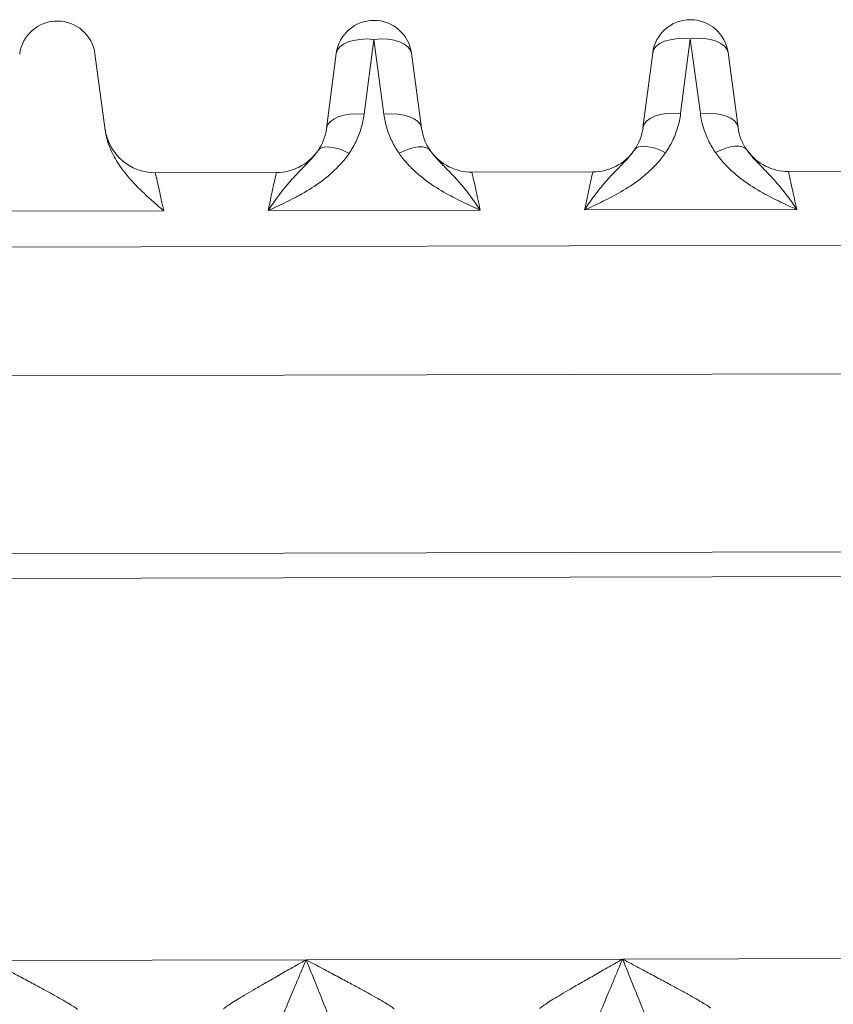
# Model space of a CAD drawing. Header units: inches. Extents: x 1 to 669, y 0 to 417.
# Tile 249 of 256: x 322.193 to 322.793, y 289.551 to 290.278. Entities that reach past the tile are written whole.
import ezdxf

# ---------------------------------------------------------------- set-up
doc = ezdxf.new("R2010")
doc.units = ezdxf.units.IN
doc.header["$LTSCALE"] = 12
doc.header["$MEASUREMENT"] = 0
doc.layers.get('0').update_dxf_attribs({"linetype": 'CONTINUOUS'})
doc.layers.add('X', color=1, linetype='CONTINUOUS')

# ---------------------------------------------------------------- blocks, each defined once
blk = doc.blocks.new('GASTRAIN RIGHT')
at = {"layer": 'X', "lineweight": 0}
for p, q in [((301.86446, 302.86632), (301.87162, 302.92159)), ((301.87162, 302.92159), (301.87901, 302.86635)), ((302.09803, 302.86681), (302.10519, 302.92208)), ((302.10519, 302.92208), (302.11258, 302.86684)), ((301.66586, 302.9108), (301.6734, 302.85448)), ((301.84385, 302.91117), (301.8367, 302.85591)), ((301.90682, 302.85606), (301.89943, 302.91129)), ((302.07742, 302.91166), (302.07026, 302.8564)), ((302.14039, 302.85654), (302.133, 302.91178)), ((301.79971, 302.82334), (301.71037, 302.82315)), ((302.03328, 302.82383), (301.94394, 302.82364)), ((302.30501, 302.8244), (302.17751, 302.82413)), ((301.71658, 302.79514), (301.56005, 302.79481)), ((301.95015, 302.79563), (301.79362, 302.7953)), ((302.18372, 302.79611), (302.02719, 302.79579)), ((302.30607, 302.76981), (300.63434, 302.76631)), ((302.35166, 302.67501), (300.62671, 302.6714)), ((304.77799, 302.5488), (300.36824, 302.53957)), ((304.77803, 302.5306), (300.36828, 302.52138)), ((301.58809, 302.24208), (301.82166, 302.24256)), ((301.82166, 302.24256), (302.05522, 302.24305)), ((302.05522, 302.24305), (302.28879, 302.24354))]:
    blk.add_line(p, q, dxfattribs=at)
for centre, radius, start, end in [((302.10522, 302.90806), 0.02803, 7.61986, 172.61986), ((301.63808, 302.90709), 0.02803, 7.61986, 172.61986), ((301.87165, 302.90757), 0.02803, 7.61986, 172.61986), ((301.71029, 302.86052), 0.03737, 187.62014, 270.11992), ((301.79964, 302.86071), 0.03737, 270.11981, 323.73491), ((301.94386, 302.86101), 0.03737, 216.48756, 270.11992), ((302.0332, 302.8612), 0.03737, 270.11981, 323.73491), ((302.17743, 302.8615), 0.03737, 216.48756, 270.11992)]:
    blk.add_arc(centre, radius, start, end, dxfattribs=at)
for centre, major_axis, start_param, end_param in [((301.87165, 302.90757), (-0.0278, 0.0036), -1.505487, 0), ((301.87165, 302.90757), (0.02778, 0.00372), 0, 1.505487), ((302.10522, 302.90806), (-0.0278, 0.0036), -1.505487, 0), ((302.10522, 302.90806), (0.02778, 0.00372), 0, 1.505487), ((301.86449, 302.85231), (-0.0278, 0.0036), -1.505487, -0.000002), ((301.87904, 302.85234), (0.02778, 0.00372), 0.000002, 1.505487), ((302.09806, 302.8528), (-0.0278, 0.0036), -1.505487, -0.000002), ((302.11261, 302.85283), (0.02778, 0.00372), 0.000002, 1.505487)]:
    blk.add_ellipse(centre, major_axis=major_axis, ratio=0.496782, start_param=start_param, end_param=end_param, dxfattribs=at)
at = {"layer": 'X', "lineweight": 0, "extrusion": (-2.22623e-16, 3.38107e-18, -1)}
for centre in [(301.94448, 302.86137), (302.17804, 302.86185)]:
    blk.add_ellipse(centre, major_axis=(-0.03307, -0.01888), ratio=0.990041, start_param=-0.086254, end_param=0.382107, dxfattribs=at)
at = {"layer": 'X', "lineweight": 0, "extrusion": (-2.23014e-16, -3.96975e-18, -1)}
for centre in [(302.03266, 302.86152), (301.79909, 302.86103)]:
    blk.add_ellipse(centre, major_axis=(-0.03284, 0.01913), ratio=0.991023, start_param=-3.53686, end_param=-3.068074, dxfattribs=at)
at = {"layer": 'X', "lineweight": 0, "extrusion": (-1.5054e-16, 1.04339e-16, -1)}
for centre in [(301.85339, 302.82345), (302.08695, 302.82394)]:
    blk.add_ellipse(centre, major_axis=(-0.02304, 0.01597), ratio=0.428169, start_param=-0.000004, end_param=1.28097, dxfattribs=at)
at = {"layer": 'X', "lineweight": 0, "extrusion": (-2.16817e-16, -4.15473e-19, -1)}
blk.add_ellipse((301.89027, 302.82353), major_axis=(0.02297, 0.01606), ratio=0.428192, start_param=-1.28099, end_param=-0.000026, dxfattribs=at)
at = {"layer": 'X', "lineweight": 0, "extrusion": (-2.16817e-16, -4.15472e-19, -1)}
blk.add_ellipse((302.12383, 302.82402), major_axis=(0.02297, 0.01606), ratio=0.428192, start_param=-1.28099, end_param=-0.000026, dxfattribs=at)
at = {"layer": 'X', "lineweight": 0}
for points in [[(301.85335, 302.83747), (301.85532, 302.8403), (301.85876, 302.84621), (301.86253, 302.85587), (301.86399, 302.86276), (301.86446, 302.86632)], [(301.87901, 302.86635), (301.8795, 302.86279), (301.88099, 302.8559), (301.88481, 302.84625), (301.88827, 302.84036), (301.89024, 302.83754)], [(302.08692, 302.83796), (302.08888, 302.84079), (302.09232, 302.8467), (302.09609, 302.85636), (302.09755, 302.86325), (302.09803, 302.86681)], [(302.11258, 302.86684), (302.11307, 302.86328), (302.11456, 302.85639), (302.11837, 302.84674), (302.12183, 302.84085), (302.12381, 302.83803)], [(301.6734, 302.85448), (301.67386, 302.85103), (301.6756, 302.84385), (301.68124, 302.8321), (301.69006, 302.82001), (301.70189, 302.80779), (301.71149, 302.79947), (301.71658, 302.79514)]]:
    blk.add_open_spline(points, degree=3, dxfattribs=at)
for points, knots in [([(301.83035, 302.83942), (301.82929, 302.8379), (301.82811, 302.83638), (301.82678, 302.83482), (301.82621, 302.83415), (301.82562, 302.83347), (301.82499, 302.83278), (301.82301, 302.8306), (301.82076, 302.82832), (301.81838, 302.82589), (301.81827, 302.82578), (301.81816, 302.82567), (301.81805, 302.82556), (301.81555, 302.82302), (301.81292, 302.8203), (301.81022, 302.81726), (301.81007, 302.81709), (301.80993, 302.81693), (301.80978, 302.81676), (301.80722, 302.81385), (301.80461, 302.81064), (301.80198, 302.80717), (301.80181, 302.80694), (301.80163, 302.80671), (301.80146, 302.80648), (301.79885, 302.80302), (301.79622, 302.79932), (301.79362, 302.7953)], [0, 0, 0, 0, 0.1396015, 0.1396015, 0.1396015, 0.2, 0.2, 0.2, 0.3913699, 0.3913699, 0.3913699, 0.4, 0.4, 0.4, 0.6, 0.6, 0.6, 0.6109429, 0.6109429, 0.6109429, 0.8, 0.8, 0.8, 0.8125998, 0.8125998, 0.8125998, 1, 1, 1, 1]), ([(301.79362, 302.7953), (301.79762, 302.79709), (301.80159, 302.7989), (301.80995, 302.80294), (301.81434, 302.80519), (301.82353, 302.81041), (301.8283, 302.81344), (301.83555, 302.8188), (301.8382, 302.82096), (301.84297, 302.82526), (301.84514, 302.82742), (301.84941, 302.83216), (301.85148, 302.83477), (301.85335, 302.83747)], [0, 0, 0, 0, 0.173441, 0.173441, 0.369435, 0.369435, 0.594296, 0.594296, 0.733106, 0.733106, 0.859842, 0.859842, 1, 1, 1, 1]), ([(301.89024, 302.83754), (301.89205, 302.83495), (301.89405, 302.83245), (301.89832, 302.82771), (301.90058, 302.82547), (301.90543, 302.82113), (301.90805, 302.81901), (301.9153, 302.81367), (301.92013, 302.81064), (301.92939, 302.80543), (301.93379, 302.8032), (301.94217, 302.79919), (301.94615, 302.7974), (301.95015, 302.79563)], [0, 0, 0, 0, 0.134939, 0.134939, 0.26689, 0.26689, 0.403716, 0.403716, 0.630452, 0.630452, 0.826698, 0.826698, 1, 1, 1, 1]), ([(301.95015, 302.79563), (301.94752, 302.79966), (301.94488, 302.80334), (301.94227, 302.80677), (301.94205, 302.80706), (301.94183, 302.80735), (301.94161, 302.80763), (301.93899, 302.81104), (301.93642, 302.81418), (301.9339, 302.81702), (301.9337, 302.81725), (301.9335, 302.81747), (301.93331, 302.81769), (301.9306, 302.8207), (301.92797, 302.82338), (301.92548, 302.8259), (301.92539, 302.826), (301.92529, 302.82609), (301.92519, 302.82619), (301.92281, 302.82859), (301.92056, 302.83085), (301.91858, 302.83302), (301.91792, 302.83375), (301.91728, 302.83447), (301.91668, 302.83518), (301.91541, 302.83667), (301.91426, 302.83813), (301.91324, 302.83959)], [0, 0, 0, 0, 0.1843541, 0.1843541, 0.1843541, 0.2, 0.2, 0.2, 0.3854938, 0.3854938, 0.3854938, 0.4, 0.4, 0.4, 0.6, 0.6, 0.6, 0.6077365, 0.6077365, 0.6077365, 0.8, 0.8, 0.8, 0.864614, 0.864614, 0.864614, 1, 1, 1, 1]), ([(302.06391, 302.83991), (302.06286, 302.83839), (302.06167, 302.83687), (302.06035, 302.83531), (302.05978, 302.83464), (302.05918, 302.83396), (302.05856, 302.83327), (302.05658, 302.83108), (302.05433, 302.8288), (302.05194, 302.82638), (302.05184, 302.82627), (302.05173, 302.82616), (302.05162, 302.82605), (302.04912, 302.82351), (302.04649, 302.82079), (302.04379, 302.81775), (302.04364, 302.81758), (302.04349, 302.81742), (302.04334, 302.81725), (302.04079, 302.81434), (302.03818, 302.81112), (302.03555, 302.80766), (302.03537, 302.80743), (302.0352, 302.8072), (302.03502, 302.80697), (302.03242, 302.80351), (302.02979, 302.79981), (302.02719, 302.79579)], [0, 0, 0, 0, 0.1396015, 0.1396015, 0.1396015, 0.2, 0.2, 0.2, 0.3913699, 0.3913699, 0.3913699, 0.4, 0.4, 0.4, 0.6, 0.6, 0.6, 0.6109429, 0.6109429, 0.6109429, 0.8, 0.8, 0.8, 0.8125998, 0.8125998, 0.8125998, 1, 1, 1, 1]), ([(302.02719, 302.79579), (302.03118, 302.79758), (302.03515, 302.79939), (302.04352, 302.80343), (302.0479, 302.80568), (302.0571, 302.81089), (302.06187, 302.81393), (302.06911, 302.81929), (302.07176, 302.82144), (302.07654, 302.82575), (302.07871, 302.82791), (302.08298, 302.83265), (302.08505, 302.83526), (302.08692, 302.83796)], [0, 0, 0, 0, 0.173441, 0.173441, 0.369435, 0.369435, 0.594296, 0.594296, 0.733106, 0.733106, 0.859842, 0.859842, 1, 1, 1, 1]), ([(302.12381, 302.83803), (302.12562, 302.83544), (302.12762, 302.83294), (302.13188, 302.8282), (302.13414, 302.82596), (302.139, 302.82162), (302.14162, 302.8195), (302.14887, 302.81416), (302.15369, 302.81112), (302.16296, 302.80592), (302.16736, 302.80369), (302.17574, 302.79968), (302.17972, 302.79789), (302.18372, 302.79611)], [0, 0, 0, 0, 0.1349394, 0.1349394, 0.2668897, 0.2668897, 0.4037162, 0.4037162, 0.6304518, 0.6304518, 0.8266976, 0.8266976, 1, 1, 1, 1]), ([(302.18372, 302.79611), (302.18109, 302.80015), (302.17844, 302.80383), (302.17584, 302.80725), (302.17562, 302.80755), (302.1754, 302.80783), (302.17518, 302.80812), (302.17256, 302.81153), (302.16998, 302.81467), (302.16746, 302.81751), (302.16727, 302.81773), (302.16707, 302.81795), (302.16687, 302.81817), (302.16417, 302.82119), (302.16154, 302.82387), (302.15905, 302.82639), (302.15895, 302.82648), (302.15886, 302.82658), (302.15876, 302.82668), (302.15638, 302.82908), (302.15413, 302.83134), (302.15215, 302.83351), (302.15148, 302.83424), (302.15085, 302.83496), (302.15024, 302.83567), (302.14897, 302.83716), (302.14783, 302.83862), (302.14681, 302.84008)], [0, 0, 0, 0, 0.1843541, 0.1843541, 0.1843541, 0.2, 0.2, 0.2, 0.3854938, 0.3854938, 0.3854938, 0.4, 0.4, 0.4, 0.6, 0.6, 0.6, 0.6077365, 0.6077365, 0.6077365, 0.8, 0.8, 0.8, 0.864614, 0.864614, 0.864614, 1, 1, 1, 1]), ([(301.71658, 302.79514), (301.71534, 302.80073), (301.71421, 302.80605), (301.71326, 302.81045), (301.71182, 302.81716), (301.7108, 302.82152), (301.71048, 302.82275), (301.71041, 302.82302), (301.71037, 302.82315), (301.71037, 302.82315)], [0, 0, 0, 0, 0.3498148, 0.3498148, 0.3498148, 0.8828307, 0.8828307, 0.8828307, 1, 1, 1, 1]), ([(301.79971, 302.82334), (301.79971, 302.82334), (301.79906, 302.82081), (301.79798, 302.81581), (301.79715, 302.81195), (301.79605, 302.8067), (301.79481, 302.80082), (301.79443, 302.79902), (301.79403, 302.79717), (301.79362, 302.7953)], [0, 0, 0, 0, 0.4985576, 0.4985576, 0.4985576, 0.8827035, 0.8827035, 0.8827035, 1, 1, 1, 1]), ([(301.95015, 302.79563), (301.94891, 302.80122), (301.94778, 302.80654), (301.94683, 302.81094), (301.94538, 302.81765), (301.94436, 302.82201), (301.94405, 302.82324), (301.94398, 302.82351), (301.94394, 302.82364), (301.94394, 302.82364)], [0, 0, 0, 0, 0.3498098, 0.3498098, 0.3498098, 0.8828285, 0.8828285, 0.8828285, 1, 1, 1, 1]), ([(302.03328, 302.82383), (302.03328, 302.82383), (302.03263, 302.8213), (302.03155, 302.8163), (302.03071, 302.81244), (302.02962, 302.80718), (302.02837, 302.80131), (302.02799, 302.79951), (302.0276, 302.79766), (302.02719, 302.79579)], [0, 0, 0, 0, 0.4985564, 0.4985564, 0.4985564, 0.8827035, 0.8827035, 0.8827035, 1, 1, 1, 1]), ([(302.18372, 302.79611), (302.18248, 302.80171), (302.18134, 302.80703), (302.1804, 302.81143), (302.17895, 302.81814), (302.17793, 302.8225), (302.17761, 302.82373), (302.17754, 302.824), (302.17751, 302.82413), (302.17751, 302.82413)], [0, 0, 0, 0, 0.3497858, 0.3497858, 0.3497858, 0.8827975, 0.8827975, 0.8827975, 1, 1, 1, 1]), ([(301.58809, 302.24208), (301.58956, 302.23842), (301.59102, 302.23483), (301.59247, 302.23124), (301.59381, 302.22795), (301.59514, 302.22467), (301.59647, 302.22137), (301.59764, 302.21846), (301.59881, 302.21553), (301.59999, 302.21258), (301.60101, 302.21002), (301.60203, 302.20745), (301.60305, 302.20484), (301.6035, 302.20368), (301.60396, 302.20252), (301.60441, 302.20135), (301.60484, 302.20024), (301.60527, 302.19915), (301.60569, 302.19807), (301.60647, 302.19606), (301.60723, 302.1941), (301.60798, 302.19216), (301.60866, 302.19041), (301.60932, 302.18869), (301.60997, 302.18699), (301.61056, 302.18546), (301.61113, 302.18396), (301.61168, 302.18249), (301.61216, 302.18119), (301.61264, 302.17991), (301.61309, 302.17866), (301.61348, 302.17758), (301.61385, 302.17652), (301.6142, 302.17551), (301.61451, 302.17463), (301.61479, 302.17379), (301.61504, 302.17299), (301.61526, 302.17231), (301.61546, 302.17166), (301.61564, 302.17106), (301.61579, 302.17051), (301.61593, 302.17001), (301.61603, 302.16956)], [0, 0, 0, 0, 0.142188, 0.142188, 0.142188, 0.2725737, 0.2725737, 0.2725737, 0.3876835, 0.3876835, 0.3876835, 0.4873178, 0.4873178, 0.4873178, 0.5318052, 0.5318052, 0.5318052, 0.5737849, 0.5737849, 0.5737849, 0.6518146, 0.6518146, 0.6518146, 0.7223049, 0.7223049, 0.7223049, 0.7854558, 0.7854558, 0.7854558, 0.8411028, 0.8411028, 0.8411028, 0.8895435, 0.8895435, 0.8895435, 0.931284, 0.931284, 0.931284, 0.9673154, 0.9673154, 0.9673154, 1, 1, 1, 1]), ([(301.653, 302.20593), (301.65256, 302.20634), (301.65185, 302.20688), (301.65089, 302.20753), (301.64993, 302.20817), (301.64873, 302.20894), (301.6473, 302.2098), (301.64587, 302.21067), (301.64421, 302.21164), (301.64235, 302.21271), (301.6405, 302.21378), (301.63844, 302.21493), (301.6362, 302.21618), (301.63396, 302.21743), (301.63153, 302.21877), (301.62891, 302.2202), (301.62629, 302.22163), (301.62349, 302.22315), (301.62049, 302.22477), (301.6175, 302.22638), (301.61432, 302.22809), (301.61093, 302.2299), (301.60754, 302.23172), (301.60396, 302.23363), (301.60015, 302.23566), (301.59634, 302.23769), (301.59232, 302.23983), (301.58809, 302.24208)], [0, 0, 0, 0, 0.111111, 0.111111, 0.111111, 0.222222, 0.222222, 0.222222, 0.333333, 0.333333, 0.333333, 0.444444, 0.444444, 0.444444, 0.555556, 0.555556, 0.555556, 0.666667, 0.666667, 0.666667, 0.777778, 0.777778, 0.777778, 0.888889, 0.888889, 0.888889, 1, 1, 1, 1]), ([(301.7606, 302.2062), (301.76101, 302.20662), (301.76166, 302.20716), (301.76255, 302.2078), (301.76343, 302.20845), (301.76454, 302.20921), (301.76588, 302.21008), (301.76721, 302.21094), (301.76875, 302.21192), (301.77049, 302.21299), (301.77222, 302.21406), (301.77415, 302.21522), (301.77626, 302.21647), (301.77837, 302.21773), (301.78066, 302.21908), (301.78313, 302.22052), (301.78559, 302.22196), (301.78824, 302.22349), (301.79107, 302.22512), (301.79389, 302.22675), (301.7969, 302.22847), (301.8001, 302.2303), (301.80329, 302.23213), (301.80668, 302.23406), (301.81027, 302.2361), (301.81387, 302.23814), (301.81767, 302.2403), (301.82166, 302.24256)], [0, 0, 0, 0, 0.1111111, 0.1111111, 0.1111111, 0.2222222, 0.2222222, 0.2222222, 0.3333333, 0.3333333, 0.3333333, 0.4444444, 0.4444444, 0.4444444, 0.5555556, 0.5555556, 0.5555556, 0.6666667, 0.6666667, 0.6666667, 0.7777778, 0.7777778, 0.7777778, 0.8888889, 0.8888889, 0.8888889, 1, 1, 1, 1]), ([(301.79401, 302.17366), (301.79412, 302.1741), (301.79425, 302.1746), (301.79441, 302.17513), (301.79458, 302.17571), (301.79478, 302.17633), (301.795, 302.17699), (301.79524, 302.17774), (301.79552, 302.17853), (301.79581, 302.17935), (301.79614, 302.18026), (301.79649, 302.18121), (301.79686, 302.18219), (301.79727, 302.18327), (301.7977, 302.18439), (301.79814, 302.18552), (301.79863, 302.18678), (301.79914, 302.18807), (301.79966, 302.18937), (301.80023, 302.19081), (301.80082, 302.19228), (301.80142, 302.19378), (301.80207, 302.19541), (301.80274, 302.19707), (301.80342, 302.19877), (301.80364, 302.19932), (301.80386, 302.19986), (301.80408, 302.20042), (301.80453, 302.20156), (301.805, 302.20271), (301.80546, 302.20385), (301.80553, 302.20402), (301.8056, 302.20419), (301.80567, 302.20436), (301.80651, 302.20643), (301.80736, 302.20849), (301.8082, 302.21053), (301.80915, 302.21281), (301.81009, 302.21508), (301.81103, 302.21734), (301.81209, 302.21987), (301.81314, 302.22238), (301.8142, 302.22489), (301.81538, 302.22768), (301.81655, 302.23047), (301.81774, 302.23327), (301.81904, 302.23635), (301.82034, 302.23944), (301.82166, 302.24256)], [0, 0, 0, 0, 0.034174, 0.034174, 0.034174, 0.071525, 0.071525, 0.071525, 0.113598, 0.113598, 0.113598, 0.160608, 0.160608, 0.160608, 0.212701, 0.212701, 0.212701, 0.270374, 0.270374, 0.270374, 0.333811, 0.333811, 0.333811, 0.402688, 0.402688, 0.402688, 0.424666, 0.424666, 0.424666, 0.470211, 0.470211, 0.470211, 0.477094, 0.477094, 0.477094, 0.5599, 0.5599, 0.5599, 0.652587, 0.652587, 0.652587, 0.756527, 0.756527, 0.756527, 0.872462, 0.872462, 0.872462, 1, 1, 1, 1]), ([(301.82166, 302.24256), (301.82313, 302.23891), (301.82459, 302.23532), (301.82604, 302.23173), (301.82737, 302.22844), (301.8287, 302.22516), (301.83003, 302.22186), (301.83121, 302.21895), (301.83238, 302.21602), (301.83356, 302.21307), (301.83458, 302.21051), (301.8356, 302.20793), (301.83661, 302.20533), (301.83707, 302.20417), (301.83753, 302.20301), (301.83798, 302.20183), (301.83841, 302.20073), (301.83883, 302.19964), (301.83925, 302.19856), (301.84004, 302.19655), (301.8408, 302.19458), (301.84155, 302.19265), (301.84223, 302.1909), (301.84289, 302.18918), (301.84354, 302.18748), (301.84412, 302.18595), (301.84469, 302.18445), (301.84524, 302.18298), (301.84573, 302.18167), (301.8462, 302.1804), (301.84665, 302.17915), (301.84705, 302.17807), (301.84742, 302.17701), (301.84777, 302.176), (301.84807, 302.17512), (301.84836, 302.17428), (301.84861, 302.17348), (301.84883, 302.1728), (301.84903, 302.17215), (301.8492, 302.17155), (301.84936, 302.171), (301.84949, 302.1705), (301.8496, 302.17005)], [0, 0, 0, 0, 0.142188, 0.142188, 0.142188, 0.2725737, 0.2725737, 0.2725737, 0.3876835, 0.3876835, 0.3876835, 0.4873178, 0.4873178, 0.4873178, 0.5318052, 0.5318052, 0.5318052, 0.5737849, 0.5737849, 0.5737849, 0.6518146, 0.6518146, 0.6518146, 0.7223049, 0.7223049, 0.7223049, 0.7854558, 0.7854558, 0.7854558, 0.8411028, 0.8411028, 0.8411028, 0.8895435, 0.8895435, 0.8895435, 0.931284, 0.931284, 0.931284, 0.9673154, 0.9673154, 0.9673154, 1, 1, 1, 1]), ([(301.88657, 302.20641), (301.88612, 302.20683), (301.88541, 302.20737), (301.88446, 302.20801), (301.8835, 302.20866), (301.88229, 302.20943), (301.88086, 302.21029), (301.87943, 302.21116), (301.87778, 302.21213), (301.87592, 302.2132), (301.87406, 302.21426), (301.87201, 302.21542), (301.86977, 302.21667), (301.86753, 302.21792), (301.86509, 302.21926), (301.86248, 302.22069), (301.85986, 302.22212), (301.85706, 302.22364), (301.85406, 302.22526), (301.85107, 302.22687), (301.84788, 302.22858), (301.8445, 302.23039), (301.84111, 302.2322), (301.83752, 302.23412), (301.83372, 302.23615), (301.82991, 302.23818), (301.82588, 302.24032), (301.82166, 302.24256)], [0, 0, 0, 0, 0.1111111, 0.1111111, 0.1111111, 0.2222222, 0.2222222, 0.2222222, 0.3333333, 0.3333333, 0.3333333, 0.4444444, 0.4444444, 0.4444444, 0.5555556, 0.5555556, 0.5555556, 0.6666667, 0.6666667, 0.6666667, 0.7777778, 0.7777778, 0.7777778, 0.8888889, 0.8888889, 0.8888889, 1, 1, 1, 1]), ([(301.99417, 302.20669), (301.99458, 302.20711), (301.99523, 302.20764), (301.99611, 302.20829), (301.997, 302.20894), (301.99811, 302.2097), (301.99944, 302.21056), (302.00077, 302.21143), (302.00232, 302.21241), (302.00406, 302.21347), (302.00579, 302.21454), (302.00772, 302.21571), (302.00983, 302.21696), (302.01194, 302.21822), (302.01423, 302.21957), (302.01669, 302.22101), (302.01916, 302.22245), (302.02181, 302.22398), (302.02463, 302.22561), (302.02746, 302.22724), (302.03047, 302.22896), (302.03366, 302.23079), (302.03686, 302.23262), (302.04025, 302.23455), (302.04384, 302.23659), (302.04744, 302.23863), (302.05124, 302.24079), (302.05522, 302.24305)], [0, 0, 0, 0, 0.111111, 0.111111, 0.111111, 0.222222, 0.222222, 0.222222, 0.333333, 0.333333, 0.333333, 0.444444, 0.444444, 0.444444, 0.555556, 0.555556, 0.555556, 0.666667, 0.666667, 0.666667, 0.777778, 0.777778, 0.777778, 0.888889, 0.888889, 0.888889, 1, 1, 1, 1]), ([(302.02758, 302.17415), (302.02768, 302.17459), (302.02782, 302.17508), (302.02797, 302.17561), (302.02814, 302.17619), (302.02834, 302.17682), (302.02856, 302.17748), (302.02881, 302.17823), (302.02909, 302.17902), (302.02938, 302.17984), (302.02971, 302.18075), (302.03006, 302.1817), (302.03043, 302.18268), (302.03084, 302.18376), (302.03126, 302.18487), (302.03171, 302.18601), (302.0322, 302.18727), (302.0327, 302.18855), (302.03322, 302.18986), (302.0338, 302.1913), (302.03438, 302.19277), (302.03498, 302.19427), (302.03564, 302.1959), (302.0363, 302.19756), (302.03699, 302.19926), (302.0372, 302.1998), (302.03742, 302.20035), (302.03764, 302.2009), (302.0381, 302.20205), (302.03856, 302.20319), (302.03903, 302.20433), (302.0391, 302.20451), (302.03917, 302.20468), (302.03924, 302.20485), (302.04008, 302.20692), (302.04093, 302.20898), (302.04177, 302.21102), (302.04271, 302.2133), (302.04366, 302.21557), (302.0446, 302.21783), (302.04565, 302.22036), (302.04671, 302.22287), (302.04777, 302.22538), (302.04894, 302.22817), (302.05012, 302.23096), (302.0513, 302.23376), (302.0526, 302.23684), (302.05391, 302.23993), (302.05522, 302.24305)], [0, 0, 0, 0, 0.034174, 0.034174, 0.034174, 0.071525, 0.071525, 0.071525, 0.113598, 0.113598, 0.113598, 0.160608, 0.160608, 0.160608, 0.212701, 0.212701, 0.212701, 0.270374, 0.270374, 0.270374, 0.333811, 0.333811, 0.333811, 0.402688, 0.402688, 0.402688, 0.424666, 0.424666, 0.424666, 0.470211, 0.470211, 0.470211, 0.477094, 0.477094, 0.477094, 0.5599, 0.5599, 0.5599, 0.652587, 0.652587, 0.652587, 0.756527, 0.756527, 0.756527, 0.872462, 0.872462, 0.872462, 1, 1, 1, 1]), ([(302.05522, 302.24305), (302.0567, 302.2394), (302.05815, 302.2358), (302.05961, 302.23222), (302.06094, 302.22893), (302.06227, 302.22564), (302.0636, 302.22235), (302.06477, 302.21943), (302.06595, 302.21651), (302.06712, 302.21356), (302.06814, 302.211), (302.06916, 302.20842), (302.07018, 302.20582), (302.07064, 302.20466), (302.07109, 302.20349), (302.07155, 302.20232), (302.07198, 302.20122), (302.0724, 302.20013), (302.07282, 302.19905), (302.0736, 302.19704), (302.07437, 302.19507), (302.07512, 302.19314), (302.07579, 302.19139), (302.07646, 302.18966), (302.07711, 302.18796), (302.07769, 302.18644), (302.07826, 302.18494), (302.07881, 302.18346), (302.0793, 302.18216), (302.07977, 302.18088), (302.08022, 302.17964), (302.08061, 302.17856), (302.08099, 302.1775), (302.08134, 302.17648), (302.08164, 302.17561), (302.08192, 302.17477), (302.08218, 302.17397), (302.0824, 302.17329), (302.0826, 302.17263), (302.08277, 302.17203), (302.08293, 302.17149), (302.08306, 302.17099), (302.08316, 302.17054)], [0, 0, 0, 0, 0.142188, 0.142188, 0.142188, 0.2725737, 0.2725737, 0.2725737, 0.3876835, 0.3876835, 0.3876835, 0.4873178, 0.4873178, 0.4873178, 0.5318052, 0.5318052, 0.5318052, 0.5737849, 0.5737849, 0.5737849, 0.6518146, 0.6518146, 0.6518146, 0.7223049, 0.7223049, 0.7223049, 0.7854558, 0.7854558, 0.7854558, 0.8411028, 0.8411028, 0.8411028, 0.8895435, 0.8895435, 0.8895435, 0.931284, 0.931284, 0.931284, 0.9673154, 0.9673154, 0.9673154, 1, 1, 1, 1]), ([(302.12014, 302.2069), (302.11969, 302.20732), (302.11898, 302.20785), (302.11802, 302.2085), (302.11707, 302.20915), (302.11586, 302.20991), (302.11443, 302.21078), (302.113, 302.21165), (302.11134, 302.21262), (302.10949, 302.21369), (302.10763, 302.21475), (302.10558, 302.21591), (302.10334, 302.21716), (302.10109, 302.21841), (302.09866, 302.21975), (302.09604, 302.22118), (302.09343, 302.22261), (302.09062, 302.22413), (302.08763, 302.22574), (302.08463, 302.22736), (302.08145, 302.22907), (302.07806, 302.23088), (302.07468, 302.23269), (302.07109, 302.23461), (302.06728, 302.23664), (302.06348, 302.23866), (302.05945, 302.24081), (302.05522, 302.24305)], [0, 0, 0, 0, 0.111111, 0.111111, 0.111111, 0.222222, 0.222222, 0.222222, 0.333333, 0.333333, 0.333333, 0.444444, 0.444444, 0.444444, 0.555556, 0.555556, 0.555556, 0.666667, 0.666667, 0.666667, 0.777778, 0.777778, 0.777778, 0.888889, 0.888889, 0.888889, 1, 1, 1, 1])]:
    blk.add_open_spline(points, degree=3, knots=knots, dxfattribs=at)

msp = doc.modelspace()

# ---------------------------------------------------------------- block references
msp.add_blockref('GASTRAIN RIGHT', (20.58257, -12.65837))

doc.saveas('drawing.dxf')
